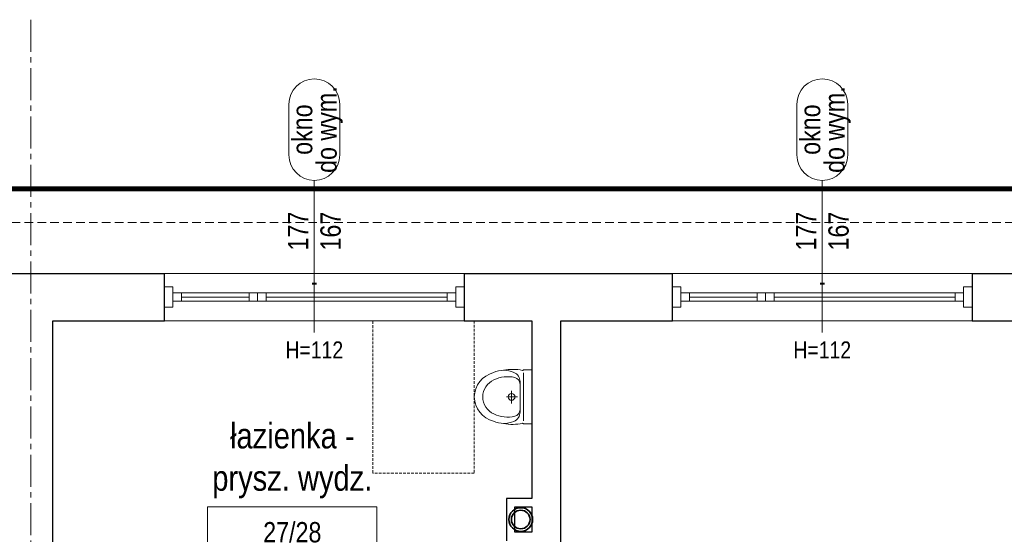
# Model space of a CAD drawing. Header units: millimetres. Extents: x -291747 to 77132, y 46721 to 203932.
# Tile 26 of 110: x 71659 to 72241, y 81827 to 82131. Entities that reach past the tile are written whole.
import ezdxf
from ezdxf.enums import TextEntityAlignment as Align

# ---------------------------------------------------------------- set-up
doc = ezdxf.new("R2010")
doc.units = ezdxf.units.MM
doc.header["$MEASUREMENT"] = 0
for name, pattern in [('DIVIDE', [1.25, 0.5, -0.25, 0, -0.25, 0, -0.25]), ('xreff_LSN_szatnie_PW_rzuty_14$0$CENTER2', [28.575, 19.05, -3.175, 3.175, -3.175]), ('xreff_LSN_szatnie_PW_rzuty_14$0$DASHED', [19.05, 12.7, -6.35]), ('xreff_LSN_szatnie_PW_rzuty_14$0$HIDDEN2', [4.7625, 3.175, -1.5875])]:
    doc.linetypes.add(name, pattern=pattern)
doc.layers.get('0').update_dxf_attribs({"lineweight": 9})
doc.layers.get('Defpoints').update_dxf_attribs({"lineweight": 9})
for name, color, linetype, lineweight in [('FL-xref', 250, 'Continuous', 9), ('FL_ppoż', 4, 'DIVIDE', 40), ('Kanalizacja', 24, 'Continuous', 35), ('xreff_LSN_szatnie_PW_rzuty_14$0$A opis pom', 252, 'Continuous', 9), ('xreff_LSN_szatnie_PW_rzuty_14$0$A opis pom pow', 252, 'Continuous', 9), ('xreff_LSN_szatnie_PW_rzuty_14$0$A opis stolarka', 252, 'Continuous', 9), ('xreff_LSN_szatnie_PW_rzuty_14$0$A opis stolarka NWD typ', 252, 'Continuous', 9), ('xreff_LSN_szatnie_PW_rzuty_14$0$A opis technologia', 8, 'Continuous', 13), ('xreff_LSN_szatnie_PW_rzuty_14$0$A widok wyżej', 252, 'xreff_LSN_szatnie_PW_rzuty_14$0$DASHED', 9), ('xreff_LSN_szatnie_PW_rzuty_14$0$A wyposazenie sanitarne', 8, 'Continuous', 9), ('xreff_LSN_szatnie_PW_rzuty_14$0$A zakres', 252, 'Continuous', 9), ('xreff_LSN_szatnie_PW_rzuty_14$0$A-Glaz', 8, 'Continuous', 9), ('xreff_LSN_szatnie_PW_rzuty_14$0$A-Wall', 252, 'Continuous', 9), ('xreff_LSN_szatnie_PW_rzuty_14$0$S-Grid-Iden', 8, 'xreff_LSN_szatnie_PW_rzuty_14$0$CENTER2', 9)]:
    doc.layers.add(name, color=color, linetype=linetype, lineweight=lineweight)
doc.layers.add('xreff_LSN_szatnie_PW_rzuty_14$0$A opis ppoż okna', color=252, linetype='Continuous', lineweight=9, transparency=0.25)
doc.styles.add('xreff_LSN_szatnie_PW_rzuty_14$0$STYL ASA', font='ARIALN.TTF')

# ---------------------------------------------------------------- blocks, each defined once
blk = doc.blocks.new('xreff_LSN_szatnie_PW_rzuty_14$0$pisuar')
at = {"color": 0, "linetype": 'ByBlock', "lineweight": -2, "ltscale": 0.15}
for p, q in [((-16, 0), (-16, -4.71)), ((-16, 0), (16, 0)), ((16, 0), (16, -4.71)), ((0, -5), (-14.18, -5)), ((0, -5), (14.18, -5)), ((-8.97, -7), (0, -7)), ((8.97, -7), (0, -7)), ((0, -8.55), (0, -15.08)), ((-3.59, -12), (3.84, -12))]:
    blk.add_line(p, q, dxfattribs=at)
for points in [[(-15.63, -5.6, 0.108471), (-15.7, -16.67)], [(15.63, -5.6, -0.108471), (15.7, -16.67)]]:
    blk.add_lwpolyline(points, format="xyb", dxfattribs=at)
blk.add_circle((0, -12), 2, dxfattribs=at)
for centre, radius, start, end in [((-15.5, -4.71), 0.5, 180, 231.722), ((16.12, -5.5), 0.5, 128.278, 191.751), ((7.57, -11), 4, 13.2161, 90), ((8.97, -13), 6, 23.4768, 90), ((-6.49, -14.3), 18.45, 333.974, 13.2161), ((0.79, -16.55), 14.92, 335.648, 23.4768), ((0.5, -18.56), 15.45, 195.55397, 268.129), ((0, -18), 11, 270, 336.441)]:
    blk.add_arc(centre, radius, start, end, dxfattribs=at)
at = {"color": 0, "linetype": 'ByBlock', "lineweight": -2, "ltscale": 0.15, "extrusion": (0, 0, -1)}
for centre, radius, start, end in [((16.12, -5.5), 0.5, 128.278, 191.751), ((-15.5, -4.71), 0.5, 180, 231.722), ((0.79, -16.55), 14.92, 335.648, 23.4768), ((8.97, -13), 6, 23.4768, 90), ((-6.49, -14.3), 18.45, 333.974, 13.2161), ((7.57, -11), 4, 13.2161, 90), ((0, -18), 11, 270, 336.441), ((0.5, -18.56), 15.45, 195.55347, 268.12911)]:
    blk.add_arc(centre, radius, start, end, dxfattribs=at)
at = {"layer": 'Defpoints', "linetype": 'xreff_LSN_szatnie_PW_rzuty_14$0$HIDDEN2', "ltscale": 0.5}
blk.add_lwpolyline([(-45, -34), (45, -34), (45, -94), (-45, -94)], close=True, dxfattribs=at)
blk = doc.blocks.new('xreff_LSN_szatnie_PW_rzuty_14$0$blok do okna')
for points in [[(28.5, 2.5), (33.5, 2.5), (33.5, -2.5), (28.5, -2.5)], [(33.5, 2.5), (38.5, 2.5), (38.5, -2.5), (33.5, -2.5)]]:
    blk.add_lwpolyline(points, close=True)
for points in [[(-78.5, 0), (28.5, 0)], [(38.5, 0), (78.5, 0)]]:
    blk.add_lwpolyline(points)
blk = doc.blocks.new('xreff_LSN_szatnie_PW_rzuty_14$0$wtag_UP')
at = {"transparency": 33554687, "elevation": 0}
for points in [[(0, 30), (0, -30)], [(0, -30), (0, -60)]]:
    blk.add_lwpolyline(points, dxfattribs=at)
at = {"layer": 'xreff_LSN_szatnie_PW_rzuty_14$0$A opis stolarka NWD typ', "transparency": 33554687, "elevation": 0}
blk.add_lwpolyline([(15, 75, 1), (-15, 75), (-15, 45, 1), (15, 45)], format="xyb", close=True, dxfattribs=at)
at = {"ltscale": 0.1, "transparency": 33554687, "style": 'xreff_LSN_szatnie_PW_rzuty_14$0$STYL ASA'}
blk.add_attdef('WINDOWS:SZEROKOŚĆ', text='', height=12, rotation=90, dxfattribs=at).set_placement((0, 0), align=Align.BOTTOM_CENTER)
blk.add_attdef('WINDOWS:WYSOKOŚĆ', text='', height=12, rotation=90, dxfattribs=at).set_placement((3.6, 0), align=Align.TOP_CENTER)
blk.add_attdef('WINDOWS:PARAPET', text='', height=10, dxfattribs=at).set_placement((0, -70.22, 0), align=Align.MIDDLE_CENTER)
at = {"layer": 'xreff_LSN_szatnie_PW_rzuty_14$0$A opis ppoż okna', "ltscale": 0.1, "transparency": 33554687, "style": 'xreff_LSN_szatnie_PW_rzuty_14$0$STYL ASA'}
blk.add_attdef('WINDOWS:PPOŻ', text='', height=10, dxfattribs=at).set_placement((0, -30, 0), align=Align.MIDDLE_CENTER)
at = {"layer": 'xreff_LSN_szatnie_PW_rzuty_14$0$A opis stolarka NWD typ', "ltscale": 0.1, "transparency": 33554687, "style": 'xreff_LSN_szatnie_PW_rzuty_14$0$STYL ASA'}
blk.add_attdef('WINDOWS:PODTYP', text='', height=12, rotation=90, dxfattribs=at).set_placement((1.2, 60), align=Align.TOP_CENTER)
blk.add_attdef('WINDOWS:TYP', text='', height=12, rotation=90, dxfattribs=at).set_placement((2.4, 60), align=Align.BOTTOM_CENTER)
blk = doc.blocks.new('xreff_LSN_szatnie_PW_rzuty_14$0$tag wn')
blk.add_lwpolyline([(-25, -7.5), (25, -7.5), (25, 7.5), (-25, 7.5)], close=True)
at = {"style": 'xreff_LSN_szatnie_PW_rzuty_14$0$STYL ASA'}
blk.add_attdef('ROOM:NO', text='', height=6, dxfattribs=at).set_placement((0, 0), align=Align.MIDDLE_CENTER)
at = {"layer": 'xreff_LSN_szatnie_PW_rzuty_14$0$A opis pom pow', "style": 'xreff_LSN_szatnie_PW_rzuty_14$0$STYL ASA'}
blk.add_attdef('ROOM:AREA', text='', height=6, dxfattribs=at).set_placement((0, -15), align=Align.MIDDLE_CENTER)
blk = doc.blocks.new('xreff_LSN_szatnie_PW_rzuty_14')
at = {"layer": 'xreff_LSN_szatnie_PW_rzuty_14$0$A widok wyżej', "linetype": 'xreff_LSN_szatnie_PW_rzuty_14$0$DASHED', "lineweight": 9, "ltscale": 0.2}
for p, q in [((71921.68, 81981.22), (71744.68, 81981.22)), ((72221.68, 81981.22), (72044.68, 81981.22)), ((71744.68, 81953.22), (71921.68, 81953.22)), ((72044.68, 81953.22), (72221.68, 81953.22))]:
    blk.add_line(p, q, dxfattribs=at)
at = {"layer": 'xreff_LSN_szatnie_PW_rzuty_14$0$A widok wyżej', "ltscale": 0.4}
blk.add_lwpolyline([(65352.68, 82011.22), (72855.68, 82011.22)], dxfattribs=at)
at = {"layer": 'xreff_LSN_szatnie_PW_rzuty_14$0$A zakres', "linetype": 'xreff_LSN_szatnie_PW_rzuty_14$0$DASHED', "const_width": 3}
blk.add_lwpolyline([(67446.18, 82031.22), (67446.18, 80639.22), (72869.68, 80639.22), (72869.68, 82031.22)], close=True, dxfattribs=at)
at = {"layer": 'xreff_LSN_szatnie_PW_rzuty_14$0$A-Glaz', "linetype": 'Continuous', "lineweight": 9}
for p, q in [((71921.68, 81981.22), (71744.68, 81981.22)), ((72221.68, 81981.22), (72044.68, 81981.22)), ((71754.68, 81964.72), (71754.68, 81969.72)), ((71911.68, 81964.72), (71911.68, 81969.72)), ((72054.68, 81964.72), (72054.68, 81969.72)), ((72211.68, 81964.72), (72211.68, 81969.72)), ((71921.68, 81953.22), (71744.68, 81953.22)), ((72221.68, 81953.22), (72044.68, 81953.22))]:
    blk.add_line(p, q, dxfattribs=at)
for points in [[(71749.68, 81973.22), (71744.68, 81973.22), (71744.68, 81961.22), (71749.68, 81961.22)], [(71916.68, 81964.72), (71916.68, 81969.72), (71749.68, 81969.72), (71749.68, 81964.72)], [(71916.68, 81973.22), (71921.68, 81973.22), (71921.68, 81961.22), (71916.68, 81961.22)], [(72049.68, 81973.22), (72044.68, 81973.22), (72044.68, 81961.22), (72049.68, 81961.22)], [(72216.68, 81964.72), (72216.68, 81969.72), (72049.68, 81969.72), (72049.68, 81964.72)], [(72216.68, 81973.22), (72221.68, 81973.22), (72221.68, 81961.22), (72216.68, 81961.22)]]:
    blk.add_lwpolyline(points, close=True, dxfattribs=at)
at = {"layer": 'xreff_LSN_szatnie_PW_rzuty_14$0$A-Wall', "linetype": 'Continuous', "lineweight": 25}
for p, q in [((71623.68, 81981.22), (71744.68, 81981.22)), ((71744.68, 81953.22), (71744.68, 81981.22)), ((71921.68, 81981.22), (72044.68, 81981.22)), ((71921.68, 81981.22), (71921.68, 81953.22)), ((72044.68, 81953.22), (72044.68, 81981.22)), ((72221.68, 81981.22), (72342.68, 81981.22)), ((72221.68, 81981.22), (72221.68, 81953.22)), ((71678.68, 81953.22), (71744.68, 81953.22)), ((71678.68, 81733.22), (71678.68, 81953.22)), ((71921.68, 81953.22), (71961.68, 81953.22)), ((71961.68, 81953.22), (71961.68, 81848.22)), ((71978.68, 81953.22), (72044.68, 81953.22)), ((71978.68, 81382.22), (71978.68, 81953.22)), ((72221.68, 81953.22), (72253.68, 81953.22)), ((71946.68, 81848.22), (71946.68, 81823.22)), ((71961.68, 81848.22), (71946.68, 81848.22)), ((71951.68, 81828.22), (71951.68, 81843.22)), ((71951.68, 81843.22), (71961.68, 81843.22)), ((71961.68, 81843.22), (71961.68, 81828.22)), ((71961.68, 81828.22), (71951.68, 81828.22))]:
    blk.add_line(p, q, dxfattribs=at)
at = {"layer": 'xreff_LSN_szatnie_PW_rzuty_14$0$S-Grid-Iden'}
blk.add_lwpolyline([(71665.68, 82131.22), (71665.68, 80539.22)], dxfattribs=at)
at = {"layer": 'xreff_LSN_szatnie_PW_rzuty_14$0$A opis pom', "linetype": 'Continuous', "lineweight": 9, "xscale": 2, "yscale": 2, "zscale": 2}
blk.add_blockref('xreff_LSN_szatnie_PW_rzuty_14$0$tag wn', (71820.18, 81828.22), dxfattribs=at).add_auto_attribs({'ROOM:NO': '27/28', 'ROOM:AREA': '6,20m2'})
at = {"layer": 'xreff_LSN_szatnie_PW_rzuty_14$0$A opis stolarka', "linetype": 'Continuous', "lineweight": 9}
ref = blk.add_blockref('xreff_LSN_szatnie_PW_rzuty_14$0$wtag_UP', (71833.18, 82006.22, 0), dxfattribs=at)
ref.add_attrib('WINDOWS:TYP', 'okno', dxfattribs={"layer": 'xreff_LSN_szatnie_PW_rzuty_14$0$A opis stolarka NWD typ', "ltscale": 0.1, "height": 12, "rotation": 90, "style": 'xreff_LSN_szatnie_PW_rzuty_14$0$STYL ASA'}).set_placement((71835.58, 82066.22, 0), align=Align.BOTTOM_CENTER)
ref.add_attrib('WINDOWS:PODTYP', 'do wym.', dxfattribs={"layer": 'xreff_LSN_szatnie_PW_rzuty_14$0$A opis stolarka NWD typ', "ltscale": 0.1, "height": 12, "rotation": 90, "style": 'xreff_LSN_szatnie_PW_rzuty_14$0$STYL ASA'}).set_placement((71834.38, 82066.22, 0), align=Align.TOP_CENTER)
ref.add_attrib('WINDOWS:SZEROKOŚĆ', '177', dxfattribs={"layer": '0', "ltscale": 0.1, "height": 12, "rotation": 90, "style": 'xreff_LSN_szatnie_PW_rzuty_14$0$STYL ASA'}).set_placement((71833.18, 82006.22, 0), align=Align.BOTTOM_CENTER)
ref.add_attrib('WINDOWS:WYSOKOŚĆ', '167', dxfattribs={"layer": '0', "ltscale": 0.1, "height": 12, "rotation": 90, "style": 'xreff_LSN_szatnie_PW_rzuty_14$0$STYL ASA'}).set_placement((71836.78, 82006.22, 0), align=Align.TOP_CENTER)
ref.add_attrib('WINDOWS:PPOŻ', '-', dxfattribs={"layer": 'xreff_LSN_szatnie_PW_rzuty_14$0$A opis ppoż okna', "ltscale": 0.1, "height": 10, "style": 'xreff_LSN_szatnie_PW_rzuty_14$0$STYL ASA'}).set_placement((71833.18, 81976.22), align=Align.MIDDLE_CENTER)
ref.add_attrib('WINDOWS:PARAPET', 'H=112', dxfattribs={"layer": '0', "ltscale": 0.1, "height": 10, "style": 'xreff_LSN_szatnie_PW_rzuty_14$0$STYL ASA'}).set_placement((71833.18, 81936), align=Align.MIDDLE_CENTER)
ref = blk.add_blockref('xreff_LSN_szatnie_PW_rzuty_14$0$wtag_UP', (72133.18, 82006.22, 0), dxfattribs=at)
ref.add_attrib('WINDOWS:TYP', 'okno', dxfattribs={"layer": 'xreff_LSN_szatnie_PW_rzuty_14$0$A opis stolarka NWD typ', "ltscale": 0.1, "height": 12, "rotation": 90, "style": 'xreff_LSN_szatnie_PW_rzuty_14$0$STYL ASA'}).set_placement((72135.58, 82066.22, 0), align=Align.BOTTOM_CENTER)
ref.add_attrib('WINDOWS:PODTYP', 'do wym.', dxfattribs={"layer": 'xreff_LSN_szatnie_PW_rzuty_14$0$A opis stolarka NWD typ', "ltscale": 0.1, "height": 12, "rotation": 90, "style": 'xreff_LSN_szatnie_PW_rzuty_14$0$STYL ASA'}).set_placement((72134.38, 82066.22, 0), align=Align.TOP_CENTER)
ref.add_attrib('WINDOWS:SZEROKOŚĆ', '177', dxfattribs={"layer": '0', "ltscale": 0.1, "height": 12, "rotation": 90, "style": 'xreff_LSN_szatnie_PW_rzuty_14$0$STYL ASA'}).set_placement((72133.18, 82006.22, 0), align=Align.BOTTOM_CENTER)
ref.add_attrib('WINDOWS:WYSOKOŚĆ', '167', dxfattribs={"layer": '0', "ltscale": 0.1, "height": 12, "rotation": 90, "style": 'xreff_LSN_szatnie_PW_rzuty_14$0$STYL ASA'}).set_placement((72136.78, 82006.22, 0), align=Align.TOP_CENTER)
ref.add_attrib('WINDOWS:PPOŻ', '-', dxfattribs={"layer": 'xreff_LSN_szatnie_PW_rzuty_14$0$A opis ppoż okna', "ltscale": 0.1, "height": 10, "style": 'xreff_LSN_szatnie_PW_rzuty_14$0$STYL ASA'}).set_placement((72133.18, 81976.22), align=Align.MIDDLE_CENTER)
ref.add_attrib('WINDOWS:PARAPET', 'H=112', dxfattribs={"layer": '0', "ltscale": 0.1, "height": 10, "style": 'xreff_LSN_szatnie_PW_rzuty_14$0$STYL ASA'}).set_placement((72133.18, 81936), align=Align.MIDDLE_CENTER)
at = {"layer": 'xreff_LSN_szatnie_PW_rzuty_14$0$A wyposazenie sanitarne', "rotation": 270}
blk.add_blockref('xreff_LSN_szatnie_PW_rzuty_14$0$pisuar', (71961.68, 81908.22), dxfattribs=at)
at = {"layer": 'xreff_LSN_szatnie_PW_rzuty_14$0$A-Glaz', "linetype": 'Continuous', "lineweight": 9, "rotation": 180}
for p in [(71833.18, 81967.22), (72133.18, 81967.22)]:
    blk.add_blockref('xreff_LSN_szatnie_PW_rzuty_14$0$blok do okna', p, dxfattribs=at)
at = {"layer": 'xreff_LSN_szatnie_PW_rzuty_14$0$A opis technologia', "insert": (71820.18, 81848.22), "char_height": 15, "attachment_point": 8, "style": 'xreff_LSN_szatnie_PW_rzuty_14$0$STYL ASA'}
blk.add_mtext_dynamic_manual_height_columns('łazienka - prysz. wydz.', width=105.8663, gutter_width=1, heights=[0], dxfattribs=at)
blk = doc.blocks.new('pion ks')
at = {"layer": 'Kanalizacja'}
for radius in [70, 55]:
    blk.add_circle((44913.3, -92262.8), radius, dxfattribs=at)
blk = doc.blocks.new('A$C69789441')
at = {"layer": 'Kanalizacja'}
blk.add_blockref('pion ks', (20.9, 103447.9), dxfattribs=at)

msp = doc.modelspace()

# ---------------------------------------------------------------- block references
at = {"layer": 'FL-xref'}
msp.add_blockref('xreff_LSN_szatnie_PW_rzuty_14', (0, 0), dxfattribs=at)

# ---------------------------------------------------------------- next in the draw order: block references
at = {"layer": 'FL_ppoż', "xscale": 0.1, "yscale": 0.1, "zscale": 0.1}
msp.add_blockref('A$C69789441', (67461.68, 80717.22), dxfattribs=at)

doc.saveas('drawing.dxf')
